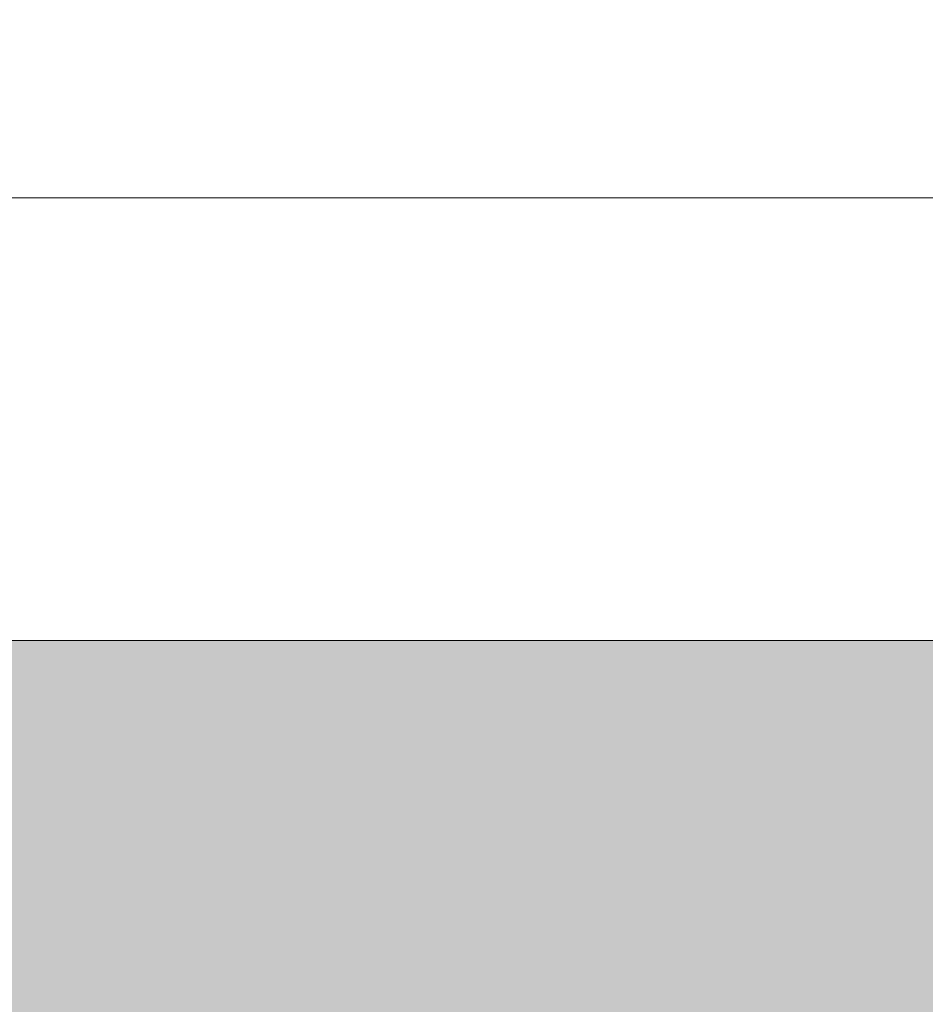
# Model space of a CAD drawing. Header units: metres. Extents: x -33 to 1508, y -379 to 284.
# Tile 16 of 129: x -26.8089 to -26.77, y -19.0302 to -18.9879. Entities that reach past the tile are written whole.
import ezdxf

# ---------------------------------------------------------------- set-up
doc = ezdxf.new("R2010")
doc.units = ezdxf.units.M
doc.layers.add('A-GLAZ', color=151, linetype='Continuous', lineweight=18)
doc.layers.add('A-WALL-PATT', color=111, linetype='Continuous', lineweight=35)

# ---------------------------------------------------------------- blocks, each defined once
blk = doc.blocks.new('Casement w Mullions-Number_0002 - Janela 300 x 150 _cm_-1038435-1-PLANTA CONSTRUIR DEMOLIR')
at = {"layer": 'A-GLAZ', "color": 1}
for p, q in [((-1.05, 0.075), (-1.05, -0.075)), ((-1.03095, -0.075), (-1.03095, 0.075)), ((-1.03095, 0.075), (-1.03095, -0.075))]:
    blk.add_line(p, q, dxfattribs=at)

msp = doc.modelspace()

# ---------------------------------------------------------------- hatches: boundary and pattern name
at = {"layer": 'A-WALL-PATT', "lineweight": 18}
h = msp.add_hatch(color=256, dxfattribs=at)
h.paths.add_polyline_path([(-26.883955, -20.164587), (-26.733955, -20.164587), (-26.733955, -19.014587), (-26.883955, -19.014587)], flags=0)
h.paths.add_polyline_path([(-26.733955, -16.914587), (-26.733955, -15.414587), (-26.883955, -15.414587), (-26.883955, -16.914587), (-26.763584, -16.914587)], flags=0)
h.paths.add_polyline_path([(-26.858173, -13.314587), (-26.733955, -13.314587), (-26.733955, -12.764587), (-26.883955, -12.764587), (-26.883955, -13.314587), (-26.859328, -13.314587)], flags=0)

# ---------------------------------------------------------------- block references
at = {"layer": 'A-GLAZ', "color": 1, "rotation": 89.99999999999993}
msp.add_blockref('Casement w Mullions-Number_0002 - Janela 300 x 150 _cm_-1038435-1-PLANTA CONSTRUIR DEMOLIR', (-26.808955, -17.964587), dxfattribs=at)

doc.saveas('drawing.dxf')
